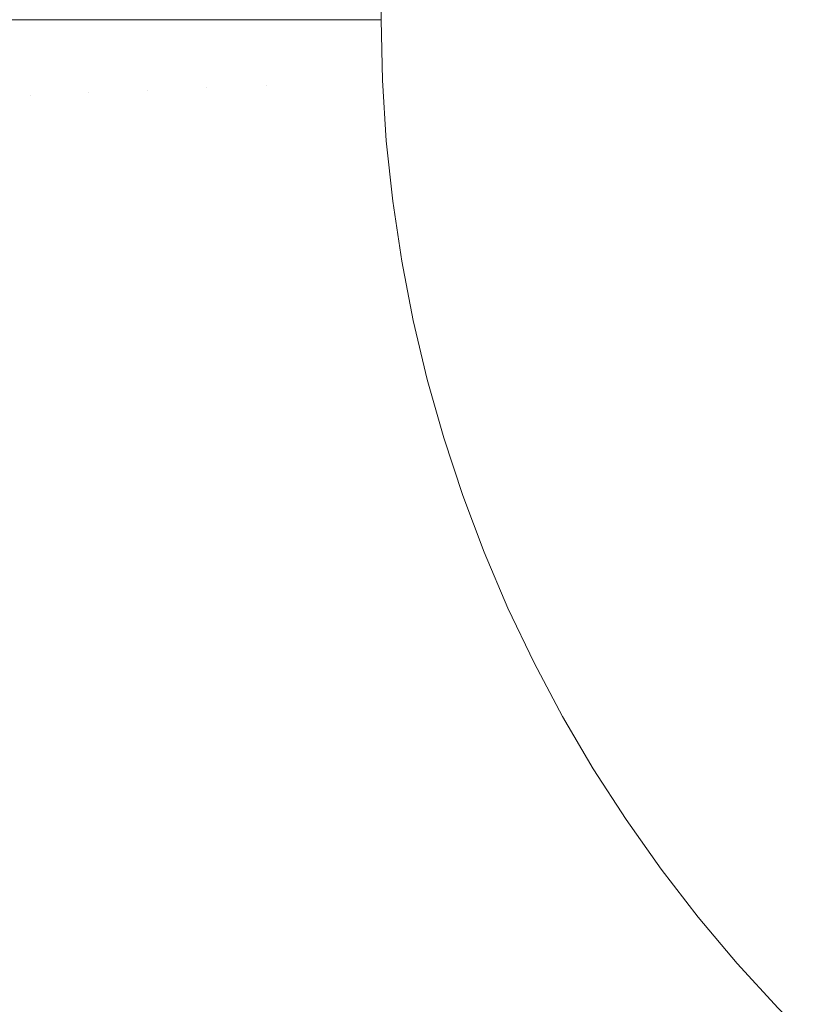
# Model space of a CAD drawing. Header units: centimetres. Extents: x -26.3 to 27.5, y 5.9 to 64.6.
# Tile 138 of 256: x -8.1118 to -8.0573, y 6.3313 to 6.4002. Entities that reach past the tile are written whole.
import ezdxf

# ---------------------------------------------------------------- set-up
doc = ezdxf.new("R2010")
doc.units = ezdxf.units.CM
doc.header["$LTSCALE"] = 2.54
doc.layers.add('Lucido design-1', color=7, linetype='Continuous')

# ---------------------------------------------------------------- blocks, each defined once
blk = doc.blocks.new('Gruppo-3-1')
at = {"color": 7, "linetype": 'Continuous', "lineweight": 9}
for points in [[(-25.986537, 7.600212, -743.114164), (-25.986537, 6.000212, -743.114164), (27.113463, 6.000212, -743.114164), (27.113463, 7.600212, -743.114164)], [(-25.986537, 7.600212, -779.214164), (-25.986537, 6.000212, -779.214164), (27.113463, 6.000212, -779.214164), (27.113463, 7.600212, -779.214164)]]:
    blk.add_3dface(points, dxfattribs=at)
for points, invisible_edges in [([(-8.086537, 7.600212, -743.514164), (9.213463, 7.600212, -743.514164), (9.113463, 6.300212, -743.514164), (-7.986537, 6.300212, -743.514164)], 10), ([(-8.086537, 6.400212, -743.514164), (-8.086537, 7.600212, -743.514164), (-7.986537, 6.300212, -743.514164)], 10), ([(-8.086537, 7.600212, -779.614164), (9.213463, 7.600212, -779.614164), (9.113463, 6.300212, -779.614164), (-7.986537, 6.300212, -779.614164)], 10), ([(-8.086537, 6.400212, -779.614164), (-8.086537, 7.600212, -779.614164), (-7.986537, 6.300212, -779.614164)], 10), ([(-8.111115, 6.39492, -743.51726), (-8.115152, 6.394749, -743.51838), (-8.115268, 6.400212, -743.51838), (-8.111699, 6.400212, -743.517391)], 11), ([(-8.111115, 6.39492, -779.61726), (-8.115152, 6.394749, -779.61838), (-8.115268, 6.400212, -779.61838), (-8.111699, 6.400212, -779.617391)], 11), ([(-8.111699, 6.400212, -743.517391), (-8.111228, 6.400212, -743.51726), (-8.111115, 6.39492, -743.51726)], 10), ([(-8.111699, 6.400212, -779.617391), (-8.111228, 6.400212, -779.61726), (-8.111115, 6.39492, -779.61726)], 10), ([(-8.107031, 6.395093, -743.516309), (-8.111115, 6.39492, -743.51726), (-8.111228, 6.400212, -743.51726), (-8.107525, 6.400212, -743.516399)], 11), ([(-8.107031, 6.395093, -779.616309), (-8.111115, 6.39492, -779.61726), (-8.111228, 6.400212, -779.61726), (-8.107525, 6.400212, -779.616399)], 11), ([(-8.107525, 6.400212, -743.516399), (-8.10714, 6.400212, -743.516309), (-8.107031, 6.395093, -743.516309)], 10), ([(-8.107525, 6.400212, -779.616399), (-8.10714, 6.400212, -779.616309), (-8.107031, 6.395093, -779.616309)], 10), ([(-8.102907, 6.395269, -743.51553), (-8.107031, 6.395093, -743.516309), (-8.10714, 6.400212, -743.516309), (-8.103304, 6.400212, -743.515586)], 11), ([(-8.102907, 6.395269, -779.61553), (-8.107031, 6.395093, -779.616309), (-8.10714, 6.400212, -779.616309), (-8.103304, 6.400212, -779.615586)], 11), ([(-8.103304, 6.400212, -743.515586), (-8.103012, 6.400212, -743.51553), (-8.102907, 6.395269, -743.51553)], 10), ([(-8.103304, 6.400212, -779.615586), (-8.103012, 6.400212, -779.61553), (-8.102907, 6.395269, -779.61553)], 10), ([(-8.098749, 6.395445, -743.514925), (-8.102907, 6.395269, -743.51553), (-8.103012, 6.400212, -743.51553), (-8.099046, 6.400212, -743.514953)], 11), ([(-8.098749, 6.395445, -779.614925), (-8.102907, 6.395269, -779.61553), (-8.103012, 6.400212, -779.61553), (-8.099046, 6.400212, -779.614953)], 11), ([(-8.099046, 6.400212, -743.514953), (-8.09885, 6.400212, -743.514925), (-8.098749, 6.395445, -743.514925)], 10), ([(-8.099046, 6.400212, -779.614953), (-8.09885, 6.400212, -779.614925), (-8.098749, 6.395445, -779.614925)], 10), ([(-8.094566, 6.395623, -743.514495), (-8.098749, 6.395445, -743.514925), (-8.09885, 6.400212, -743.514925), (-8.094757, 6.400212, -743.514504)], 11), ([(-8.094566, 6.395623, -779.614495), (-8.098749, 6.395445, -779.614925), (-8.09885, 6.400212, -779.614925), (-8.094757, 6.400212, -779.614504)], 11), ([(-8.094757, 6.400212, -743.514504), (-8.094663, 6.400212, -743.514495), (-8.094566, 6.395623, -743.514495)], 10), ([(-8.094757, 6.400212, -779.614504), (-8.094663, 6.400212, -779.614495), (-8.094566, 6.395623, -779.614495)], 10), ([(-8.094566, 6.395623, -743.514495), (-8.094663, 6.400212, -743.514495), (-8.09046, 6.400212, -743.514241), (-8.090366, 6.395801, -743.514241)], 13), ([(-8.094566, 6.395623, -779.614495), (-8.094663, 6.400212, -779.614495), (-8.09046, 6.400212, -779.614241), (-8.090366, 6.395801, -779.614241)], 13), ([(-8.090366, 6.395801, -743.514241), (-8.09046, 6.400212, -743.514241), (-8.086537, 6.400212, -743.514164), (-8.086447, 6.395968, -743.514164)], 9), ([(-8.090366, 6.395801, -779.614241), (-8.09046, 6.400212, -779.614241), (-8.086537, 6.400212, -779.614164), (-8.086447, 6.395968, -779.614164)], 9), ([(-8.086177, 6.391731, -743.514164), (-8.086447, 6.395968, -743.514164), (-8.086537, 6.400212, -743.514164), (-7.986537, 6.300212, -743.514164)], 12), ([(-8.086447, 6.395968, -779.614164), (-8.086537, 6.400212, -779.614164), (-7.986537, 6.300212, -779.614164)], 10), ([(-8.094274, 6.391042, -743.514495), (-8.094566, 6.395623, -743.514495), (-8.090366, 6.395801, -743.514241), (-8.090085, 6.391399, -743.514241)], 15), ([(-8.094274, 6.391042, -779.614495), (-8.094566, 6.395623, -779.614495), (-8.090366, 6.395801, -779.614241), (-8.090085, 6.391399, -779.614241)], 15), ([(-8.090085, 6.391399, -743.514241), (-8.090366, 6.395801, -743.514241), (-8.086447, 6.395968, -743.514164), (-8.086177, 6.391731, -743.514164)], 11), ([(-8.090085, 6.391399, -779.614241), (-8.090366, 6.395801, -779.614241), (-8.086447, 6.395968, -779.614164), (-8.086177, 6.391731, -779.614164)], 11), ([(-7.986537, 6.300212, -779.614164), (-8.085727, 6.38751, -779.614164), (-8.086177, 6.391731, -779.614164), (-8.086447, 6.395968, -779.614164)], 9), ([(-8.110778, 6.389638, -743.51726), (-8.111115, 6.39492, -743.51726), (-8.107031, 6.395093, -743.516309), (-8.106705, 6.389984, -743.516309)], 15), ([(-8.110778, 6.389638, -779.61726), (-8.111115, 6.39492, -779.61726), (-8.107031, 6.395093, -779.616309), (-8.106705, 6.389984, -779.616309)], 15), ([(-8.106705, 6.389984, -743.516309), (-8.107031, 6.395093, -743.516309), (-8.102907, 6.395269, -743.51553), (-8.102592, 6.390334, -743.51553)], 15), ([(-8.106705, 6.389984, -779.616309), (-8.107031, 6.395093, -779.616309), (-8.102907, 6.395269, -779.61553), (-8.102592, 6.390334, -779.61553)], 15), ([(-8.102592, 6.390334, -743.51553), (-8.102907, 6.395269, -743.51553), (-8.098749, 6.395445, -743.514925), (-8.098446, 6.390687, -743.514925)], 15), ([(-8.102592, 6.390334, -779.61553), (-8.102907, 6.395269, -779.61553), (-8.098749, 6.395445, -779.614925), (-8.098446, 6.390687, -779.614925)], 15), ([(-8.098446, 6.390687, -743.514925), (-8.098749, 6.395445, -743.514925), (-8.094566, 6.395623, -743.514495), (-8.094274, 6.391042, -743.514495)], 15), ([(-8.098446, 6.390687, -779.614925), (-8.098749, 6.395445, -779.614925), (-8.094566, 6.395623, -779.614495), (-8.094274, 6.391042, -779.614495)], 15), ([(-8.114804, 6.389295, -743.51838), (-8.115152, 6.394749, -743.51838), (-8.111115, 6.39492, -743.51726), (-8.110778, 6.389638, -743.51726)], 15), ([(-8.114804, 6.389295, -779.61838), (-8.115152, 6.394749, -779.61838), (-8.111115, 6.39492, -779.61726), (-8.110778, 6.389638, -779.61726)], 15), ([(-8.089618, 6.387012, -743.514241), (-8.090085, 6.391399, -743.514241), (-8.086177, 6.391731, -743.514164), (-8.085727, 6.38751, -743.514164)], 11), ([(-8.089618, 6.387012, -779.614241), (-8.090085, 6.391399, -779.614241), (-8.086177, 6.391731, -779.614164), (-8.085727, 6.38751, -779.614164)], 11), ([(-8.085099, 6.383312, -743.514164), (-8.085727, 6.38751, -743.514164), (-8.086177, 6.391731, -743.514164), (-7.986537, 6.300212, -743.514164)], 12), ([(-8.097941, 6.385946, -743.514925), (-8.098446, 6.390687, -743.514925), (-8.094274, 6.391042, -743.514495), (-8.093787, 6.386478, -743.514495)], 15), ([(-8.097941, 6.385946, -779.614925), (-8.098446, 6.390687, -779.614925), (-8.094274, 6.391042, -779.614495), (-8.093787, 6.386478, -779.614495)], 15), ([(-8.093787, 6.386478, -743.514495), (-8.094274, 6.391042, -743.514495), (-8.090085, 6.391399, -743.514241), (-8.089618, 6.387012, -743.514241)], 15), ([(-8.093787, 6.386478, -779.614495), (-8.094274, 6.391042, -779.614495), (-8.090085, 6.391399, -779.614241), (-8.089618, 6.387012, -779.614241)], 15), ([(-8.106163, 6.384893, -743.516309), (-8.106705, 6.389984, -743.516309), (-8.102592, 6.390334, -743.51553), (-8.102068, 6.385418, -743.51553)], 15), ([(-8.106163, 6.384893, -779.616309), (-8.106705, 6.389984, -779.616309), (-8.102592, 6.390334, -779.61553), (-8.102068, 6.385418, -779.61553)], 15), ([(-8.102068, 6.385418, -743.51553), (-8.102592, 6.390334, -743.51553), (-8.098446, 6.390687, -743.514925), (-8.097941, 6.385946, -743.514925)], 15), ([(-8.102068, 6.385418, -779.61553), (-8.102592, 6.390334, -779.61553), (-8.098446, 6.390687, -779.614925), (-8.097941, 6.385946, -779.614925)], 15), ([(-8.114225, 6.383861, -743.51838), (-8.114804, 6.389295, -743.51838), (-8.110778, 6.389638, -743.51726), (-8.110218, 6.384374, -743.51726)], 15), ([(-8.114225, 6.383861, -779.61838), (-8.114804, 6.389295, -779.61838), (-8.110778, 6.389638, -779.61726), (-8.110218, 6.384374, -779.61726)], 15), ([(-8.110218, 6.384374, -743.51726), (-8.110778, 6.389638, -743.51726), (-8.106705, 6.389984, -743.516309), (-8.106163, 6.384893, -743.516309)], 15), ([(-8.110218, 6.384374, -779.61726), (-8.110778, 6.389638, -779.61726), (-8.106705, 6.389984, -779.616309), (-8.106163, 6.384893, -779.616309)], 15), ([(-8.088965, 6.382649, -743.514241), (-8.089618, 6.387012, -743.514241), (-8.085727, 6.38751, -743.514164), (-8.085099, 6.383312, -743.514164)], 11), ([(-8.088965, 6.382649, -779.614241), (-8.089618, 6.387012, -779.614241), (-8.085727, 6.38751, -779.614164), (-8.085099, 6.383312, -779.614164)], 11), ([(-8.084293, 6.379144, -779.614164), (-8.085099, 6.383312, -779.614164), (-8.085727, 6.38751, -779.614164), (-7.986537, 6.300212, -779.614164)], 12), ([(-8.093108, 6.381939, -743.514495), (-8.093787, 6.386478, -743.514495), (-8.089618, 6.387012, -743.514241), (-8.088965, 6.382649, -743.514241)], 15), ([(-8.093108, 6.381939, -779.614495), (-8.093787, 6.386478, -779.614495), (-8.089618, 6.387012, -779.614241), (-8.088965, 6.382649, -779.614241)], 15), ([(-8.097235, 6.381231, -743.514925), (-8.097941, 6.385946, -743.514925), (-8.093787, 6.386478, -743.514495), (-8.093108, 6.381939, -743.514495)], 15), ([(-8.097235, 6.381231, -779.614925), (-8.097941, 6.385946, -779.614925), (-8.093787, 6.386478, -779.614495), (-8.093108, 6.381939, -779.614495)], 15), ([(-8.105405, 6.37983, -743.516309), (-8.106163, 6.384893, -743.516309), (-8.102068, 6.385418, -743.51553), (-8.101336, 6.380528, -743.51553)], 15), ([(-8.105405, 6.37983, -779.616309), (-8.106163, 6.384893, -779.616309), (-8.102068, 6.385418, -779.61553), (-8.101336, 6.380528, -779.61553)], 15), ([(-8.101336, 6.380528, -743.51553), (-8.102068, 6.385418, -743.51553), (-8.097941, 6.385946, -743.514925), (-8.097235, 6.381231, -743.514925)], 15), ([(-8.101336, 6.380528, -779.61553), (-8.102068, 6.385418, -779.61553), (-8.097941, 6.385946, -779.614925), (-8.097235, 6.381231, -779.614925)], 15), ([(-8.109434, 6.379139, -743.51726), (-8.110218, 6.384374, -743.51726), (-8.106163, 6.384893, -743.516309), (-8.105405, 6.37983, -743.516309)], 15), ([(-8.109434, 6.379139, -779.61726), (-8.110218, 6.384374, -779.61726), (-8.106163, 6.384893, -779.616309), (-8.105405, 6.37983, -779.616309)], 15), ([(-8.113416, 6.378456, -743.51838), (-8.114225, 6.383861, -743.51838), (-8.110218, 6.384374, -743.51726), (-8.109434, 6.379139, -743.51726)], 15), ([(-8.113416, 6.378456, -779.61838), (-8.114225, 6.383861, -779.61838), (-8.110218, 6.384374, -779.61726), (-8.109434, 6.379139, -779.61726)], 15), ([(-8.088127, 6.378318, -743.514241), (-8.088965, 6.382649, -743.514241), (-8.085099, 6.383312, -743.514164), (-8.084293, 6.379144, -743.514164)], 11), ([(-8.088127, 6.378318, -779.614241), (-8.088965, 6.382649, -779.614241), (-8.085099, 6.383312, -779.614164), (-8.084293, 6.379144, -779.614164)], 11), ([(-7.986537, 6.300212, -743.514164), (-8.084293, 6.379144, -743.514164), (-8.085099, 6.383312, -743.514164)], 9), ([(-8.092236, 6.377432, -743.514495), (-8.093108, 6.381939, -743.514495), (-8.088965, 6.382649, -743.514241), (-8.088127, 6.378318, -743.514241)], 15), ([(-8.092236, 6.377432, -779.614495), (-8.093108, 6.381939, -779.614495), (-8.088965, 6.382649, -779.614241), (-8.088127, 6.378318, -779.614241)], 15), ([(-8.09633, 6.37655, -743.514925), (-8.097235, 6.381231, -743.514925), (-8.093108, 6.381939, -743.514495), (-8.092236, 6.377432, -743.514495)], 15), ([(-8.09633, 6.37655, -779.614925), (-8.097235, 6.381231, -779.614925), (-8.093108, 6.381939, -779.614495), (-8.092236, 6.377432, -779.614495)], 15), ([(-8.100397, 6.375673, -743.51553), (-8.101336, 6.380528, -743.51553), (-8.097235, 6.381231, -743.514925), (-8.09633, 6.37655, -743.514925)], 15), ([(-8.100397, 6.375673, -779.61553), (-8.101336, 6.380528, -779.61553), (-8.097235, 6.381231, -779.614925), (-8.09633, 6.37655, -779.614925)], 15), ([(-8.104433, 6.374804, -743.516309), (-8.105405, 6.37983, -743.516309), (-8.101336, 6.380528, -743.51553), (-8.100397, 6.375673, -743.51553)], 15), ([(-8.104433, 6.374804, -779.616309), (-8.105405, 6.37983, -779.616309), (-8.101336, 6.380528, -779.61553), (-8.100397, 6.375673, -779.61553)], 15), ([(-8.108429, 6.373942, -743.51726), (-8.109434, 6.379139, -743.51726), (-8.105405, 6.37983, -743.516309), (-8.104433, 6.374804, -743.516309)], 15), ([(-8.108429, 6.373942, -779.61726), (-8.109434, 6.379139, -779.61726), (-8.105405, 6.37983, -779.616309), (-8.104433, 6.374804, -779.616309)], 15), ([(-8.112379, 6.373091, -743.51838), (-8.113416, 6.378456, -743.51838), (-8.109434, 6.379139, -743.51726), (-8.108429, 6.373942, -743.51726)], 15), ([(-8.112379, 6.373091, -779.61838), (-8.113416, 6.378456, -779.61838), (-8.109434, 6.379139, -779.61726), (-8.108429, 6.373942, -779.61726)], 15), ([(-8.087106, 6.374026, -743.514241), (-8.088127, 6.378318, -743.514241), (-8.084293, 6.379144, -743.514164), (-8.083311, 6.375014, -743.514164)], 11), ([(-8.087106, 6.374026, -779.614241), (-8.088127, 6.378318, -779.614241), (-8.084293, 6.379144, -779.614164), (-8.083311, 6.375014, -779.614164)], 11), ([(-7.986537, 6.300212, -743.514164), (-8.082154, 6.37093, -743.514164), (-8.083311, 6.375014, -743.514164), (-8.084293, 6.379144, -743.514164)], 9), ([(-7.986537, 6.300212, -779.614164), (-8.083311, 6.375014, -779.614164), (-8.084293, 6.379144, -779.614164)], 9), ([(-8.091174, 6.372967, -743.514495), (-8.092236, 6.377432, -743.514495), (-8.088127, 6.378318, -743.514241), (-8.087106, 6.374026, -743.514241)], 15), ([(-8.091174, 6.372967, -779.614495), (-8.092236, 6.377432, -779.614495), (-8.088127, 6.378318, -779.614241), (-8.087106, 6.374026, -779.614241)], 15), ([(-8.095226, 6.371912, -743.514925), (-8.09633, 6.37655, -743.514925), (-8.092236, 6.377432, -743.514495), (-8.091174, 6.372967, -743.514495)], 15), ([(-8.095226, 6.371912, -779.614925), (-8.09633, 6.37655, -779.614925), (-8.092236, 6.377432, -779.614495), (-8.091174, 6.372967, -779.614495)], 15), ([(-8.099253, 6.370863, -743.51553), (-8.100397, 6.375673, -743.51553), (-8.09633, 6.37655, -743.514925), (-8.095226, 6.371912, -743.514925)], 15), ([(-8.099253, 6.370863, -779.61553), (-8.100397, 6.375673, -779.61553), (-8.09633, 6.37655, -779.614925), (-8.095226, 6.371912, -779.614925)], 15), ([(-8.103248, 6.369823, -743.516309), (-8.104433, 6.374804, -743.516309), (-8.100397, 6.375673, -743.51553), (-8.099253, 6.370863, -743.51553)], 15), ([(-8.103248, 6.369823, -779.616309), (-8.104433, 6.374804, -779.616309), (-8.100397, 6.375673, -779.61553), (-8.099253, 6.370863, -779.61553)], 15), ([(-8.085904, 6.369781, -743.514241), (-8.087106, 6.374026, -743.514241), (-8.083311, 6.375014, -743.514164), (-8.082154, 6.37093, -743.514164)], 11), ([(-8.085904, 6.369781, -779.614241), (-8.087106, 6.374026, -779.614241), (-8.083311, 6.375014, -779.614164), (-8.082154, 6.37093, -779.614164)], 11), ([(-8.080825, 6.366898, -779.614164), (-8.082154, 6.37093, -779.614164), (-8.083311, 6.375014, -779.614164), (-7.986537, 6.300212, -779.614164)], 12), ([(-8.107204, 6.368793, -743.51726), (-8.108429, 6.373942, -743.51726), (-8.104433, 6.374804, -743.516309), (-8.103248, 6.369823, -743.516309)], 15), ([(-8.107204, 6.368793, -779.61726), (-8.108429, 6.373942, -779.61726), (-8.104433, 6.374804, -779.616309), (-8.103248, 6.369823, -779.616309)], 15), ([(-8.111114, 6.367775, -743.51838), (-8.112379, 6.373091, -743.51838), (-8.108429, 6.373942, -743.51726), (-8.107204, 6.368793, -743.51726)], 15), ([(-8.111114, 6.367775, -779.61838), (-8.112379, 6.373091, -779.61838), (-8.108429, 6.373942, -779.61726), (-8.107204, 6.368793, -779.61726)], 15), ([(-8.089924, 6.36855, -743.514495), (-8.091174, 6.372967, -743.514495), (-8.087106, 6.374026, -743.514241), (-8.085904, 6.369781, -743.514241)], 15), ([(-8.089924, 6.36855, -779.614495), (-8.091174, 6.372967, -779.614495), (-8.087106, 6.374026, -779.614241), (-8.085904, 6.369781, -779.614241)], 15), ([(-8.114972, 6.36677, -743.519667), (-8.116275, 6.372251, -743.519667), (-8.112379, 6.373091, -743.51838), (-8.111114, 6.367775, -743.51838)], 15), ([(-8.114972, 6.36677, -779.619667), (-8.116275, 6.372251, -779.619667), (-8.112379, 6.373091, -779.61838), (-8.111114, 6.367775, -779.61838)], 15), ([(-8.093927, 6.367324, -743.514925), (-8.095226, 6.371912, -743.514925), (-8.091174, 6.372967, -743.514495), (-8.089924, 6.36855, -743.514495)], 15), ([(-8.093927, 6.367324, -779.614925), (-8.095226, 6.371912, -779.614925), (-8.091174, 6.372967, -779.614495), (-8.089924, 6.36855, -779.614495)], 15), ([(-8.097906, 6.366106, -743.51553), (-8.099253, 6.370863, -743.51553), (-8.095226, 6.371912, -743.514925), (-8.093927, 6.367324, -743.514925)], 15), ([(-8.097906, 6.366106, -779.61553), (-8.099253, 6.370863, -779.61553), (-8.095226, 6.371912, -779.614925), (-8.093927, 6.367324, -779.614925)], 15), ([(-8.084523, 6.365591, -743.514241), (-8.085904, 6.369781, -743.514241), (-8.082154, 6.37093, -743.514164), (-8.080825, 6.366898, -743.514164)], 11), ([(-8.084523, 6.365591, -779.614241), (-8.085904, 6.369781, -779.614241), (-8.082154, 6.37093, -779.614164), (-8.080825, 6.366898, -779.614164)], 11), ([(-8.079326, 6.362926, -743.514164), (-8.080825, 6.366898, -743.514164), (-8.082154, 6.37093, -743.514164), (-7.986537, 6.300212, -743.514164)], 12), ([(-8.101853, 6.364897, -743.516309), (-8.103248, 6.369823, -743.516309), (-8.099253, 6.370863, -743.51553), (-8.097906, 6.366106, -743.51553)], 15), ([(-8.101853, 6.364897, -779.616309), (-8.103248, 6.369823, -779.616309), (-8.099253, 6.370863, -779.61553), (-8.097906, 6.366106, -779.61553)], 15), ([(-8.105762, 6.3637, -743.51726), (-8.107204, 6.368793, -743.51726), (-8.103248, 6.369823, -743.516309), (-8.101853, 6.364897, -743.516309)], 15), ([(-8.105762, 6.3637, -779.61726), (-8.107204, 6.368793, -779.61726), (-8.103248, 6.369823, -779.616309), (-8.101853, 6.364897, -779.616309)], 15), ([(-8.088487, 6.364191, -743.514495), (-8.089924, 6.36855, -743.514495), (-8.085904, 6.369781, -743.514241), (-8.084523, 6.365591, -743.514241)], 15), ([(-8.088487, 6.364191, -779.614495), (-8.089924, 6.36855, -779.614495), (-8.085904, 6.369781, -779.614241), (-8.084523, 6.365591, -779.614241)], 15), ([(-8.109625, 6.362517, -743.51838), (-8.111114, 6.367775, -743.51838), (-8.107204, 6.368793, -743.51726), (-8.105762, 6.3637, -743.51726)], 15), ([(-8.109625, 6.362517, -779.61838), (-8.111114, 6.367775, -779.61838), (-8.107204, 6.368793, -779.61726), (-8.105762, 6.3637, -779.61726)], 15), ([(-8.092435, 6.362796, -743.514925), (-8.093927, 6.367324, -743.514925), (-8.089924, 6.36855, -743.514495), (-8.088487, 6.364191, -743.514495)], 15), ([(-8.092435, 6.362796, -779.614925), (-8.093927, 6.367324, -779.614925), (-8.089924, 6.36855, -779.614495), (-8.088487, 6.364191, -779.614495)], 15), ([(-8.113437, 6.36135, -743.519667), (-8.114972, 6.36677, -743.519667), (-8.111114, 6.367775, -743.51838), (-8.109625, 6.362517, -743.51838)], 15), ([(-8.113437, 6.36135, -779.619667), (-8.114972, 6.36677, -779.619667), (-8.111114, 6.367775, -779.61838), (-8.109625, 6.362517, -779.61838)], 15), ([(-8.096358, 6.36141, -743.51553), (-8.097906, 6.366106, -743.51553), (-8.093927, 6.367324, -743.514925), (-8.092435, 6.362796, -743.514925)], 15), ([(-8.096358, 6.36141, -779.61553), (-8.097906, 6.366106, -779.61553), (-8.093927, 6.367324, -779.614925), (-8.092435, 6.362796, -779.614925)], 15), ([(-8.082966, 6.361464, -743.514241), (-8.084523, 6.365591, -743.514241), (-8.080825, 6.366898, -743.514164), (-8.079326, 6.362926, -743.514164)], 11), ([(-8.082966, 6.361464, -779.614241), (-8.084523, 6.365591, -779.614241), (-8.080825, 6.366898, -779.614164), (-8.079326, 6.362926, -779.614164)], 11), ([(-8.07766, 6.359022, -779.614164), (-8.079326, 6.362926, -779.614164), (-8.080825, 6.366898, -779.614164), (-7.986537, 6.300212, -779.614164)], 12), ([(-8.100251, 6.360035, -743.516309), (-8.101853, 6.364897, -743.516309), (-8.097906, 6.366106, -743.51553), (-8.096358, 6.36141, -743.51553)], 15), ([(-8.100251, 6.360035, -779.616309), (-8.101853, 6.364897, -779.616309), (-8.097906, 6.366106, -779.61553), (-8.096358, 6.36141, -779.61553)], 15), ([(-8.086866, 6.359897, -743.514495), (-8.088487, 6.364191, -743.514495), (-8.084523, 6.365591, -743.514241), (-8.082966, 6.361464, -743.514241)], 15), ([(-8.086866, 6.359897, -779.614495), (-8.088487, 6.364191, -779.614495), (-8.084523, 6.365591, -779.614241), (-8.082966, 6.361464, -779.614241)], 15), ([(-8.104105, 6.358673, -743.51726), (-8.105762, 6.3637, -743.51726), (-8.101853, 6.364897, -743.516309), (-8.100251, 6.360035, -743.516309)], 15), ([(-8.104105, 6.358673, -779.61726), (-8.105762, 6.3637, -779.61726), (-8.101853, 6.364897, -779.616309), (-8.100251, 6.360035, -779.616309)], 15), ([(-8.090751, 6.358335, -743.514925), (-8.092435, 6.362796, -743.514925), (-8.088487, 6.364191, -743.514495), (-8.086866, 6.359897, -743.514495)], 15), ([(-8.090751, 6.358335, -779.614925), (-8.092435, 6.362796, -779.614925), (-8.088487, 6.364191, -779.614495), (-8.086866, 6.359897, -779.614495)], 15), ([(-8.107914, 6.357327, -743.51838), (-8.109625, 6.362517, -743.51838), (-8.105762, 6.3637, -743.51726), (-8.104105, 6.358673, -743.51726)], 15), ([(-8.107914, 6.357327, -779.61838), (-8.109625, 6.362517, -779.61838), (-8.105762, 6.3637, -779.61726), (-8.104105, 6.358673, -779.61726)], 15), ([(-8.094613, 6.356784, -743.51553), (-8.096358, 6.36141, -743.51553), (-8.092435, 6.362796, -743.514925), (-8.090751, 6.358335, -743.514925)], 15), ([(-8.094613, 6.356784, -779.61553), (-8.096358, 6.36141, -779.61553), (-8.092435, 6.362796, -779.614925), (-8.090751, 6.358335, -779.614925)], 15), ([(-8.081234, 6.357406, -743.514241), (-8.082966, 6.361464, -743.514241), (-8.079326, 6.362926, -743.514164), (-8.07766, 6.359022, -743.514164)], 11), ([(-8.081234, 6.357406, -779.614241), (-8.082966, 6.361464, -779.614241), (-8.079326, 6.362926, -779.614164), (-8.07766, 6.359022, -779.614164)], 11), ([(-7.986537, 6.300212, -743.514164), (-8.07766, 6.359022, -743.514164), (-8.079326, 6.362926, -743.514164)], 9), ([(-8.111673, 6.355999, -743.519667), (-8.113437, 6.36135, -743.519667), (-8.109625, 6.362517, -743.51838), (-8.107914, 6.357327, -743.51838)], 15), ([(-8.111673, 6.355999, -779.619667), (-8.113437, 6.36135, -779.619667), (-8.109625, 6.362517, -779.61838), (-8.107914, 6.357327, -779.61838)], 15), ([(-8.115374, 6.354691, -743.521119), (-8.11719, 6.3602, -743.521119), (-8.113437, 6.36135, -743.519667), (-8.111673, 6.355999, -743.519667)], 15), ([(-8.115374, 6.354691, -779.621119), (-8.11719, 6.3602, -779.621119), (-8.113437, 6.36135, -779.619667), (-8.111673, 6.355999, -779.619667)], 15), ([(-8.098443, 6.355245, -743.516309), (-8.100251, 6.360035, -743.516309), (-8.096358, 6.36141, -743.51553), (-8.094613, 6.356784, -743.51553)], 15), ([(-8.098443, 6.355245, -779.616309), (-8.100251, 6.360035, -779.616309), (-8.096358, 6.36141, -779.61553), (-8.094613, 6.356784, -779.61553)], 15), ([(-8.085065, 6.355675, -743.514495), (-8.086866, 6.359897, -743.514495), (-8.082966, 6.361464, -743.514241), (-8.081234, 6.357406, -743.514241)], 15), ([(-8.085065, 6.355675, -779.614495), (-8.086866, 6.359897, -779.614495), (-8.082966, 6.361464, -779.614241), (-8.081234, 6.357406, -779.614241)], 15), ([(-8.102236, 6.35372, -743.51726), (-8.104105, 6.358673, -743.51726), (-8.100251, 6.360035, -743.516309), (-8.098443, 6.355245, -743.516309)], 15), ([(-8.102236, 6.35372, -779.61726), (-8.104105, 6.358673, -779.61726), (-8.100251, 6.360035, -779.616309), (-8.098443, 6.355245, -779.616309)], 15), ([(-8.08888, 6.35395, -743.514925), (-8.090751, 6.358335, -743.514925), (-8.086866, 6.359897, -743.514495), (-8.085065, 6.355675, -743.514495)], 15), ([(-8.08888, 6.35395, -779.614925), (-8.090751, 6.358335, -779.614925), (-8.086866, 6.359897, -779.614495), (-8.085065, 6.355675, -779.614495)], 15), ([(-8.105985, 6.352214, -743.51838), (-8.107914, 6.357327, -743.51838), (-8.104105, 6.358673, -743.51726), (-8.102236, 6.35372, -743.51726)], 15), ([(-8.105985, 6.352214, -779.61838), (-8.107914, 6.357327, -779.61838), (-8.104105, 6.358673, -779.61726), (-8.102236, 6.35372, -779.61726)], 15), ([(-8.079332, 6.353426, -743.514241), (-8.081234, 6.357406, -743.514241), (-8.07766, 6.359022, -743.514164), (-8.07583, 6.355192, -743.514164)], 11), ([(-8.079332, 6.353426, -779.614241), (-8.081234, 6.357406, -779.614241), (-8.07766, 6.359022, -779.614164), (-8.07583, 6.355192, -779.614164)], 11), ([(-8.073839, 6.351443, -743.514164), (-8.07583, 6.355192, -743.514164), (-8.07766, 6.359022, -743.514164), (-7.986537, 6.300212, -743.514164)], 12), ([(-7.986537, 6.300212, -779.614164), (-8.07583, 6.355192, -779.614164), (-8.07766, 6.359022, -779.614164)], 9), ([(-8.092672, 6.352236, -743.51553), (-8.094613, 6.356784, -743.51553), (-8.090751, 6.358335, -743.514925), (-8.08888, 6.35395, -743.514925)], 15), ([(-8.092672, 6.352236, -779.61553), (-8.094613, 6.356784, -779.61553), (-8.090751, 6.358335, -779.614925), (-8.08888, 6.35395, -779.614925)], 15), ([(-8.109684, 6.350728, -743.519667), (-8.111673, 6.355999, -743.519667), (-8.107914, 6.357327, -743.51838), (-8.105985, 6.352214, -743.51838)], 15), ([(-8.109684, 6.350728, -779.619667), (-8.111673, 6.355999, -779.619667), (-8.107914, 6.357327, -779.61838), (-8.105985, 6.352214, -779.61838)], 15), ([(-8.083086, 6.351533, -743.514495), (-8.085065, 6.355675, -743.514495), (-8.081234, 6.357406, -743.514241), (-8.079332, 6.353426, -743.514241)], 15), ([(-8.083086, 6.351533, -779.614495), (-8.085065, 6.355675, -779.614495), (-8.081234, 6.357406, -779.614241), (-8.079332, 6.353426, -779.614241)], 15), ([(-8.096434, 6.350536, -743.516309), (-8.098443, 6.355245, -743.516309), (-8.094613, 6.356784, -743.51553), (-8.092672, 6.352236, -743.51553)], 15), ([(-8.096434, 6.350536, -779.616309), (-8.098443, 6.355245, -779.616309), (-8.094613, 6.356784, -779.61553), (-8.092672, 6.352236, -779.61553)], 15), ([(-8.113326, 6.349264, -743.521119), (-8.115374, 6.354691, -743.521119), (-8.111673, 6.355999, -743.519667), (-8.109684, 6.350728, -743.519667)], 15), ([(-8.113326, 6.349264, -779.621119), (-8.115374, 6.354691, -779.621119), (-8.111673, 6.355999, -779.619667), (-8.109684, 6.350728, -779.619667)], 15), ([(-8.100159, 6.348852, -743.51726), (-8.102236, 6.35372, -743.51726), (-8.098443, 6.355245, -743.516309), (-8.096434, 6.350536, -743.516309)], 15), ([(-8.100159, 6.348852, -779.61726), (-8.102236, 6.35372, -779.61726), (-8.098443, 6.355245, -779.616309), (-8.096434, 6.350536, -779.616309)], 15), ([(-8.086825, 6.349648, -743.514925), (-8.08888, 6.35395, -743.514925), (-8.085065, 6.355675, -743.514495), (-8.083086, 6.351533, -743.514495)], 15), ([(-8.086825, 6.349648, -779.614925), (-8.08888, 6.35395, -779.614925), (-8.085065, 6.355675, -779.614495), (-8.083086, 6.351533, -779.614495)], 15), ([(-8.077263, 6.34953, -743.514241), (-8.079332, 6.353426, -743.514241), (-8.07583, 6.355192, -743.514164), (-8.073839, 6.351443, -743.514164)], 11), ([(-8.077263, 6.34953, -779.614241), (-8.079332, 6.353426, -779.614241), (-8.07583, 6.355192, -779.614164), (-8.073839, 6.351443, -779.614164)], 11), ([(-7.986537, 6.300212, -779.614164), (-8.073839, 6.351443, -779.614164), (-8.07583, 6.355192, -779.614164)], 9), ([(-8.10384, 6.347188, -743.51838), (-8.105985, 6.352214, -743.51838), (-8.102236, 6.35372, -743.51726), (-8.100159, 6.348852, -743.51726)], 15), ([(-8.10384, 6.347188, -779.61838), (-8.105985, 6.352214, -779.61838), (-8.102236, 6.35372, -779.61726), (-8.100159, 6.348852, -779.61726)], 15), ([(-8.09054, 6.347775, -743.51553), (-8.092672, 6.352236, -743.51553), (-8.08888, 6.35395, -743.514925), (-8.086825, 6.349648, -743.514925)], 15), ([(-8.09054, 6.347775, -779.61553), (-8.092672, 6.352236, -779.61553), (-8.08888, 6.35395, -779.614925), (-8.086825, 6.349648, -779.614925)], 15), ([(-8.080933, 6.34748, -743.514495), (-8.083086, 6.351533, -743.514495), (-8.079332, 6.353426, -743.514241), (-8.077263, 6.34953, -743.514241)], 15), ([(-8.080933, 6.34748, -779.614495), (-8.083086, 6.351533, -779.614495), (-8.079332, 6.353426, -779.614241), (-8.077263, 6.34953, -779.614241)], 15), ([(-8.107473, 6.345546, -743.519667), (-8.109684, 6.350728, -743.519667), (-8.105985, 6.352214, -743.51838), (-8.10384, 6.347188, -743.51838)], 15), ([(-8.107473, 6.345546, -779.619667), (-8.109684, 6.350728, -779.619667), (-8.105985, 6.352214, -779.61838), (-8.10384, 6.347188, -779.61838)], 15), ([(-8.094226, 6.345916, -743.516309), (-8.096434, 6.350536, -743.516309), (-8.092672, 6.352236, -743.51553), (-8.09054, 6.347775, -743.51553)], 15), ([(-8.094226, 6.345916, -779.616309), (-8.096434, 6.350536, -779.616309), (-8.092672, 6.352236, -779.61553), (-8.09054, 6.347775, -779.61553)], 15), ([(-8.084588, 6.345438, -743.514925), (-8.086825, 6.349648, -743.514925), (-8.083086, 6.351533, -743.514495), (-8.080933, 6.34748, -743.514495)], 15), ([(-8.084588, 6.345438, -779.614925), (-8.086825, 6.349648, -779.614925), (-8.083086, 6.351533, -779.614495), (-8.080933, 6.34748, -779.614495)], 15), ([(-8.07503, 6.345725, -743.514241), (-8.077263, 6.34953, -743.514241), (-8.073839, 6.351443, -743.514164), (-8.07169, 6.347781, -743.514164)], 11), ([(-8.07503, 6.345725, -779.614241), (-8.077263, 6.34953, -779.614241), (-8.073839, 6.351443, -779.614164), (-8.07169, 6.347781, -779.614164)], 11), ([(-7.986537, 6.300212, -743.514164), (-8.07169, 6.347781, -743.514164), (-8.073839, 6.351443, -743.514164)], 9), ([(-8.069388, 6.344215, -779.614164), (-8.07169, 6.347781, -779.614164), (-8.073839, 6.351443, -779.614164), (-7.986537, 6.300212, -779.614164)], 12), ([(-8.111049, 6.343929, -743.521119), (-8.113326, 6.349264, -743.521119), (-8.109684, 6.350728, -743.519667), (-8.107473, 6.345546, -743.519667)], 15), ([(-8.111049, 6.343929, -779.621119), (-8.113326, 6.349264, -779.621119), (-8.109684, 6.350728, -779.619667), (-8.107473, 6.345546, -779.619667)], 15), ([(-8.097876, 6.344076, -743.51726), (-8.100159, 6.348852, -743.51726), (-8.096434, 6.350536, -743.516309), (-8.094226, 6.345916, -743.516309)], 15), ([(-8.097876, 6.344076, -779.61726), (-8.100159, 6.348852, -779.61726), (-8.096434, 6.350536, -779.616309), (-8.094226, 6.345916, -779.616309)], 15), ([(-8.088221, 6.343408, -743.51553), (-8.09054, 6.347775, -743.51553), (-8.086825, 6.349648, -743.514925), (-8.084588, 6.345438, -743.514925)], 15), ([(-8.088221, 6.343408, -779.61553), (-8.09054, 6.347775, -779.61553), (-8.086825, 6.349648, -779.614925), (-8.084588, 6.345438, -779.614925)], 15), ([(-8.07861, 6.343521, -743.514495), (-8.080933, 6.34748, -743.514495), (-8.077263, 6.34953, -743.514241), (-8.07503, 6.345725, -743.514241)], 15), ([(-8.07861, 6.343521, -779.614495), (-8.080933, 6.34748, -779.614495), (-8.077263, 6.34953, -779.614241), (-8.07503, 6.345725, -779.614241)], 15), ([(-8.114564, 6.34234, -743.522732), (-8.116905, 6.347826, -743.522732), (-8.113326, 6.349264, -743.521119), (-8.111049, 6.343929, -743.521119)], 15), ([(-8.114564, 6.34234, -779.622732), (-8.116905, 6.347826, -779.622732), (-8.113326, 6.349264, -779.621119), (-8.111049, 6.343929, -779.621119)], 15), ([(-8.101484, 6.342257, -743.51838), (-8.10384, 6.347188, -743.51838), (-8.100159, 6.348852, -743.51726), (-8.097876, 6.344076, -743.51726)], 15), ([(-8.101484, 6.342257, -779.61838), (-8.10384, 6.347188, -779.61838), (-8.100159, 6.348852, -779.61726), (-8.097876, 6.344076, -779.61726)], 15), ([(-8.091825, 6.341395, -743.516309), (-8.094226, 6.345916, -743.516309), (-8.09054, 6.347775, -743.51553), (-8.088221, 6.343408, -743.51553)], 15), ([(-8.091825, 6.341395, -779.616309), (-8.094226, 6.345916, -779.616309), (-8.09054, 6.347775, -779.61553), (-8.088221, 6.343408, -779.61553)], 15), ([(-8.082175, 6.341325, -743.514925), (-8.084588, 6.345438, -743.514925), (-8.080933, 6.34748, -743.514495), (-8.07861, 6.343521, -743.514495)], 15), ([(-8.082175, 6.341325, -779.614925), (-8.084588, 6.345438, -779.614925), (-8.080933, 6.34748, -779.614495), (-8.07861, 6.343521, -779.614495)], 15), ([(-8.072638, 6.342018, -743.514241), (-8.07503, 6.345725, -743.514241), (-8.07169, 6.347781, -743.514164), (-8.069388, 6.344215, -743.514164)], 11), ([(-8.072638, 6.342018, -779.614241), (-8.07503, 6.345725, -779.614241), (-8.07169, 6.347781, -779.614164), (-8.069388, 6.344215, -779.614164)], 11), ([(-8.066937, 6.340749, -743.514164), (-8.069388, 6.344215, -743.514164), (-8.07169, 6.347781, -743.514164), (-7.986537, 6.300212, -743.514164)], 12), ([(-8.105043, 6.340462, -743.519667), (-8.107473, 6.345546, -743.519667), (-8.10384, 6.347188, -743.51838), (-8.101484, 6.342257, -743.51838)], 15), ([(-8.105043, 6.340462, -779.619667), (-8.107473, 6.345546, -779.619667), (-8.10384, 6.347188, -779.61838), (-8.101484, 6.342257, -779.61838)], 15), ([(-8.108548, 6.338695, -743.521119), (-8.111049, 6.343929, -743.521119), (-8.107473, 6.345546, -743.519667), (-8.105043, 6.340462, -743.519667)], 15), ([(-8.108548, 6.338695, -779.621119), (-8.111049, 6.343929, -779.621119), (-8.107473, 6.345546, -779.619667), (-8.105043, 6.340462, -779.619667)], 15), ([(-8.095394, 6.339401, -743.51726), (-8.097876, 6.344076, -743.51726), (-8.094226, 6.345916, -743.516309), (-8.091825, 6.341395, -743.516309)], 15), ([(-8.095394, 6.339401, -779.61726), (-8.097876, 6.344076, -779.61726), (-8.094226, 6.345916, -779.616309), (-8.091825, 6.341395, -779.616309)], 15), ([(-8.085719, 6.339144, -743.51553), (-8.088221, 6.343408, -743.51553), (-8.084588, 6.345438, -743.514925), (-8.082175, 6.341325, -743.514925)], 15), ([(-8.085719, 6.339144, -779.61553), (-8.088221, 6.343408, -779.61553), (-8.084588, 6.345438, -779.614925), (-8.082175, 6.341325, -779.614925)], 15), ([(-8.076121, 6.339664, -743.514495), (-8.07861, 6.343521, -743.514495), (-8.07503, 6.345725, -743.514241), (-8.072638, 6.342018, -743.514241)], 15), ([(-8.076121, 6.339664, -779.614495), (-8.07861, 6.343521, -779.614495), (-8.07503, 6.345725, -779.614241), (-8.072638, 6.342018, -779.614241)], 15), ([(-8.098921, 6.337431, -743.51838), (-8.101484, 6.342257, -743.51838), (-8.097876, 6.344076, -743.51726), (-8.095394, 6.339401, -743.51726)], 15), ([(-8.098921, 6.337431, -779.61838), (-8.101484, 6.342257, -779.61838), (-8.097876, 6.344076, -779.61726), (-8.095394, 6.339401, -779.61726)], 15), ([(-8.070091, 6.338416, -743.514241), (-8.072638, 6.342018, -743.514241), (-8.069388, 6.344215, -743.514164), (-8.066937, 6.340749, -743.514164)], 11), ([(-8.070091, 6.338416, -779.614241), (-8.072638, 6.342018, -779.614241), (-8.069388, 6.344215, -779.614164), (-8.066937, 6.340749, -779.614164)], 11), ([(-7.986537, 6.300212, -779.614164), (-8.066937, 6.340749, -779.614164), (-8.069388, 6.344215, -779.614164)], 9), ([(-8.111993, 6.336959, -743.522732), (-8.114564, 6.34234, -743.522732), (-8.111049, 6.343929, -743.521119), (-8.108548, 6.338695, -743.521119)], 15), ([(-8.111993, 6.336959, -779.622732), (-8.114564, 6.34234, -779.622732), (-8.111049, 6.343929, -779.621119), (-8.108548, 6.338695, -779.621119)], 15), ([(-8.089234, 6.336979, -743.516309), (-8.091825, 6.341395, -743.516309), (-8.088221, 6.343408, -743.51553), (-8.085719, 6.339144, -743.51553)], 15), ([(-8.089234, 6.336979, -779.616309), (-8.091825, 6.341395, -779.616309), (-8.088221, 6.343408, -779.61553), (-8.085719, 6.339144, -779.61553)], 15), ([(-8.07959, 6.33732, -743.514925), (-8.082175, 6.341325, -743.514925), (-8.07861, 6.343521, -743.514495), (-8.076121, 6.339664, -743.514495)], 15), ([(-8.07959, 6.33732, -779.614925), (-8.082175, 6.341325, -779.614925), (-8.07861, 6.343521, -779.614495), (-8.076121, 6.339664, -779.614495)], 15), ([(-8.102401, 6.335487, -743.519667), (-8.105043, 6.340462, -743.519667), (-8.101484, 6.342257, -743.51838), (-8.098921, 6.337431, -743.51838)], 15), ([(-8.102401, 6.335487, -779.619667), (-8.105043, 6.340462, -779.619667), (-8.101484, 6.342257, -779.61838), (-8.098921, 6.337431, -779.61838)], 15), ([(-8.07347, 6.335917, -743.514495), (-8.076121, 6.339664, -743.514495), (-8.072638, 6.342018, -743.514241), (-8.070091, 6.338416, -743.514241)], 15), ([(-8.07347, 6.335917, -779.614495), (-8.076121, 6.339664, -779.614495), (-8.072638, 6.342018, -779.614241), (-8.070091, 6.338416, -779.614241)], 15), ([(-8.092715, 6.334836, -743.51726), (-8.095394, 6.339401, -743.51726), (-8.091825, 6.341395, -743.516309), (-8.089234, 6.336979, -743.516309)], 15), ([(-8.092715, 6.334836, -779.61726), (-8.095394, 6.339401, -779.61726), (-8.091825, 6.341395, -779.616309), (-8.089234, 6.336979, -779.616309)], 15), ([(-8.083037, 6.334989, -743.51553), (-8.085719, 6.339144, -743.51553), (-8.082175, 6.341325, -743.514925), (-8.07959, 6.33732, -743.514925)], 15), ([(-8.083037, 6.334989, -779.61553), (-8.085719, 6.339144, -779.61553), (-8.082175, 6.341325, -779.614925), (-8.07959, 6.33732, -779.614925)], 15), ([(-8.067393, 6.334926, -743.514241), (-8.070091, 6.338416, -743.514241), (-8.066937, 6.340749, -743.514164), (-8.064341, 6.33739, -743.514164)], 11), ([(-8.067393, 6.334926, -779.614241), (-8.070091, 6.338416, -779.614241), (-8.066937, 6.340749, -779.614164), (-8.064341, 6.33739, -779.614164)], 11), ([(-7.986537, 6.300212, -743.514164), (-8.064341, 6.33739, -743.514164), (-8.066937, 6.340749, -743.514164)], 9), ([(-8.061605, 6.334145, -779.614164), (-8.064341, 6.33739, -779.614164), (-8.066937, 6.340749, -779.614164), (-7.986537, 6.300212, -779.614164)], 12), ([(-8.105827, 6.333573, -743.521119), (-8.108548, 6.338695, -743.521119), (-8.105043, 6.340462, -743.519667), (-8.102401, 6.335487, -743.519667)], 15), ([(-8.105827, 6.333573, -779.621119), (-8.108548, 6.338695, -779.621119), (-8.105043, 6.340462, -779.619667), (-8.102401, 6.335487, -779.619667)], 15), ([(-8.096155, 6.332718, -743.51838), (-8.098921, 6.337431, -743.51838), (-8.095394, 6.339401, -743.51726), (-8.092715, 6.334836, -743.51726)], 15), ([(-8.096155, 6.332718, -779.61838), (-8.098921, 6.337431, -779.61838), (-8.095394, 6.339401, -779.61726), (-8.092715, 6.334836, -779.61726)], 15), ([(-8.076837, 6.333427, -743.514925), (-8.07959, 6.33732, -743.514925), (-8.076121, 6.339664, -743.514495), (-8.07347, 6.335917, -743.514495)], 15), ([(-8.076837, 6.333427, -779.614925), (-8.07959, 6.33732, -779.614925), (-8.076121, 6.339664, -779.614495), (-8.07347, 6.335917, -779.614495)], 15), ([(-8.109195, 6.331691, -743.522732), (-8.111993, 6.336959, -743.522732), (-8.108548, 6.338695, -743.521119), (-8.105827, 6.333573, -743.521119)], 15), ([(-8.109195, 6.331691, -779.622732), (-8.111993, 6.336959, -779.622732), (-8.108548, 6.338695, -779.621119), (-8.105827, 6.333573, -779.621119)], 15), ([(-8.086458, 6.332678, -743.516309), (-8.089234, 6.336979, -743.516309), (-8.085719, 6.339144, -743.51553), (-8.083037, 6.334989, -743.51553)], 15), ([(-8.086458, 6.332678, -779.616309), (-8.089234, 6.336979, -779.616309), (-8.085719, 6.339144, -779.61553), (-8.083037, 6.334989, -779.61553)], 15), ([(-8.070663, 6.332285, -743.514495), (-8.07347, 6.335917, -743.514495), (-8.070091, 6.338416, -743.514241), (-8.067393, 6.334926, -743.514241)], 15), ([(-8.070663, 6.332285, -779.614495), (-8.07347, 6.335917, -779.614495), (-8.070091, 6.338416, -779.614241), (-8.067393, 6.334926, -779.614241)], 15), ([(-8.099549, 6.330628, -743.519667), (-8.102401, 6.335487, -743.519667), (-8.098921, 6.337431, -743.51838), (-8.096155, 6.332718, -743.51838)], 15), ([(-8.099549, 6.330628, -779.619667), (-8.102401, 6.335487, -779.619667), (-8.098921, 6.337431, -779.61838), (-8.096155, 6.332718, -779.61838)], 15), ([(-8.080182, 6.330953, -743.51553), (-8.083037, 6.334989, -743.51553), (-8.07959, 6.33732, -743.514925), (-8.076837, 6.333427, -743.514925)], 15), ([(-8.080182, 6.330953, -779.61553), (-8.083037, 6.334989, -779.61553), (-8.07959, 6.33732, -779.614925), (-8.076837, 6.333427, -779.614925)], 15), ([(-8.064549, 6.331553, -743.514241), (-8.067393, 6.334926, -743.514241), (-8.064341, 6.33739, -743.514164), (-8.061605, 6.334145, -743.514164)], 11), ([(-8.064549, 6.331553, -779.614241), (-8.067393, 6.334926, -779.614241), (-8.064341, 6.33739, -779.614164), (-8.061605, 6.334145, -779.614164)], 11), ([(-8.061605, 6.334145, -743.514164), (-8.064341, 6.33739, -743.514164), (-7.986537, 6.300212, -743.514164)], 10), ([(-8.112498, 6.329846, -743.524503), (-8.115371, 6.335256, -743.524503), (-8.111993, 6.336959, -743.522732), (-8.109195, 6.331691, -743.522732)], 15), ([(-8.112498, 6.329846, -779.624503), (-8.115371, 6.335256, -779.624503), (-8.111993, 6.336959, -779.622732), (-8.109195, 6.331691, -779.622732)], 15), ([(-8.089844, 6.330389, -743.51726), (-8.092715, 6.334836, -743.51726), (-8.089234, 6.336979, -743.516309), (-8.086458, 6.332678, -743.516309)], 15), ([(-8.089844, 6.330389, -779.61726), (-8.092715, 6.334836, -779.61726), (-8.089234, 6.336979, -779.616309), (-8.086458, 6.332678, -779.616309)], 15), ([(-8.073921, 6.329655, -743.514925), (-8.076837, 6.333427, -743.514925), (-8.07347, 6.335917, -743.514495), (-8.070663, 6.332285, -743.514495)], 15), ([(-8.073921, 6.329655, -779.614925), (-8.076837, 6.333427, -779.614925), (-8.07347, 6.335917, -779.614495), (-8.070663, 6.332285, -779.614495)], 15), ([(-8.102892, 6.32857, -743.521119), (-8.105827, 6.333573, -743.521119), (-8.102401, 6.335487, -743.519667), (-8.099549, 6.330628, -743.519667)], 15), ([(-8.102892, 6.32857, -779.621119), (-8.105827, 6.333573, -779.621119), (-8.102401, 6.335487, -779.619667), (-8.099549, 6.330628, -779.619667)], 15), ([(-8.093192, 6.328126, -743.51838), (-8.096155, 6.332718, -743.51838), (-8.092715, 6.334836, -743.51726), (-8.089844, 6.330389, -743.51726)], 15), ([(-8.093192, 6.328126, -779.61838), (-8.096155, 6.332718, -779.61838), (-8.092715, 6.334836, -779.61726), (-8.089844, 6.330389, -779.61726)], 15), ([(-8.083501, 6.328498, -743.516309), (-8.086458, 6.332678, -743.516309), (-8.083037, 6.334989, -743.51553), (-8.080182, 6.330953, -743.51553)], 15), ([(-8.083501, 6.328498, -779.616309), (-8.086458, 6.332678, -779.616309), (-8.083037, 6.334989, -779.61553), (-8.080182, 6.330953, -779.61553)], 15), ([(-8.067704, 6.328776, -743.514495), (-8.070663, 6.332285, -743.514495), (-8.067393, 6.334926, -743.514241), (-8.064549, 6.331553, -743.514241)], 15), ([(-8.067704, 6.328776, -779.614495), (-8.070663, 6.332285, -779.614495), (-8.067393, 6.334926, -779.614241), (-8.064549, 6.331553, -779.614241)], 15), ([(-8.061565, 6.328304, -743.514241), (-8.064549, 6.331553, -743.514241), (-8.061605, 6.334145, -743.514164), (-8.058733, 6.331018, -743.514164)], 11), ([(-8.061565, 6.328304, -779.614241), (-8.064549, 6.331553, -779.614241), (-8.061605, 6.334145, -779.614164), (-8.058733, 6.331018, -779.614164)], 11), ([(-7.986537, 6.300212, -743.514164), (-8.055731, 6.328016, -743.514164), (-8.058733, 6.331018, -743.514164), (-8.061605, 6.334145, -743.514164)], 9), ([(-7.986537, 6.300212, -779.614164), (-8.055731, 6.328016, -779.614164), (-8.058733, 6.331018, -779.614164), (-8.061605, 6.334145, -779.614164)], 9), ([(-8.106176, 6.326547, -743.522732), (-8.109195, 6.331691, -743.522732), (-8.105827, 6.333573, -743.521119), (-8.102892, 6.32857, -743.521119)], 15), ([(-8.106176, 6.326547, -779.622732), (-8.109195, 6.331691, -779.622732), (-8.105827, 6.333573, -779.621119), (-8.102892, 6.32857, -779.621119)], 15), ([(-8.077159, 6.327041, -743.51553), (-8.080182, 6.330953, -743.51553), (-8.076837, 6.333427, -743.514925), (-8.073921, 6.329655, -743.514925)], 15), ([(-8.077159, 6.327041, -779.61553), (-8.080182, 6.330953, -779.61553), (-8.076837, 6.333427, -779.614925), (-8.073921, 6.329655, -779.614925)], 15), ([(-8.096494, 6.325894, -743.519667), (-8.099549, 6.330628, -743.519667), (-8.096155, 6.332718, -743.51838), (-8.093192, 6.328126, -743.51838)], 15), ([(-8.096494, 6.325894, -779.619667), (-8.099549, 6.330628, -779.619667), (-8.096155, 6.332718, -779.61838), (-8.093192, 6.328126, -779.61838)], 15), ([(-8.086788, 6.326067, -743.51726), (-8.089844, 6.330389, -743.51726), (-8.086458, 6.332678, -743.516309), (-8.083501, 6.328498, -743.516309)], 15), ([(-8.086788, 6.326067, -779.61726), (-8.089844, 6.330389, -779.61726), (-8.086458, 6.332678, -779.616309), (-8.083501, 6.328498, -779.616309)], 15), ([(-8.070848, 6.32601, -743.514925), (-8.073921, 6.329655, -743.514925), (-8.070663, 6.332285, -743.514495), (-8.067704, 6.328776, -743.514495)], 15), ([(-8.070848, 6.32601, -779.614925), (-8.073921, 6.329655, -779.614925), (-8.070663, 6.332285, -779.614495), (-8.067704, 6.328776, -779.614495)], 15), ([(-8.109398, 6.324564, -743.524503), (-8.112498, 6.329846, -743.524503), (-8.109195, 6.331691, -743.522732), (-8.106176, 6.326547, -743.522732)], 15), ([(-8.109398, 6.324564, -779.624503), (-8.112498, 6.329846, -779.624503), (-8.109195, 6.331691, -779.622732), (-8.106176, 6.326547, -779.622732)], 15), ([(-8.064599, 6.325396, -743.514495), (-8.067704, 6.328776, -743.514495), (-8.064549, 6.331553, -743.514241), (-8.061565, 6.328304, -743.514241)], 15), ([(-8.064599, 6.325396, -779.614495), (-8.067704, 6.328776, -779.614495), (-8.064549, 6.331553, -779.614241), (-8.061565, 6.328304, -779.614241)], 15)]:
    blk.add_3dface(points, dxfattribs=dict(at, invisible_edges=invisible_edges))
blk = doc.blocks.new('Gruppo-4-1')
at = {"color": 7}
blk.add_blockref('Gruppo-3-1', (0, 0), dxfattribs=at)

msp = doc.modelspace()

# ---------------------------------------------------------------- block references
at = {"layer": 'Lucido design-1', "color": 7}
msp.add_blockref('Gruppo-4-1', (0, 0), dxfattribs=at)

doc.saveas('drawing.dxf')
